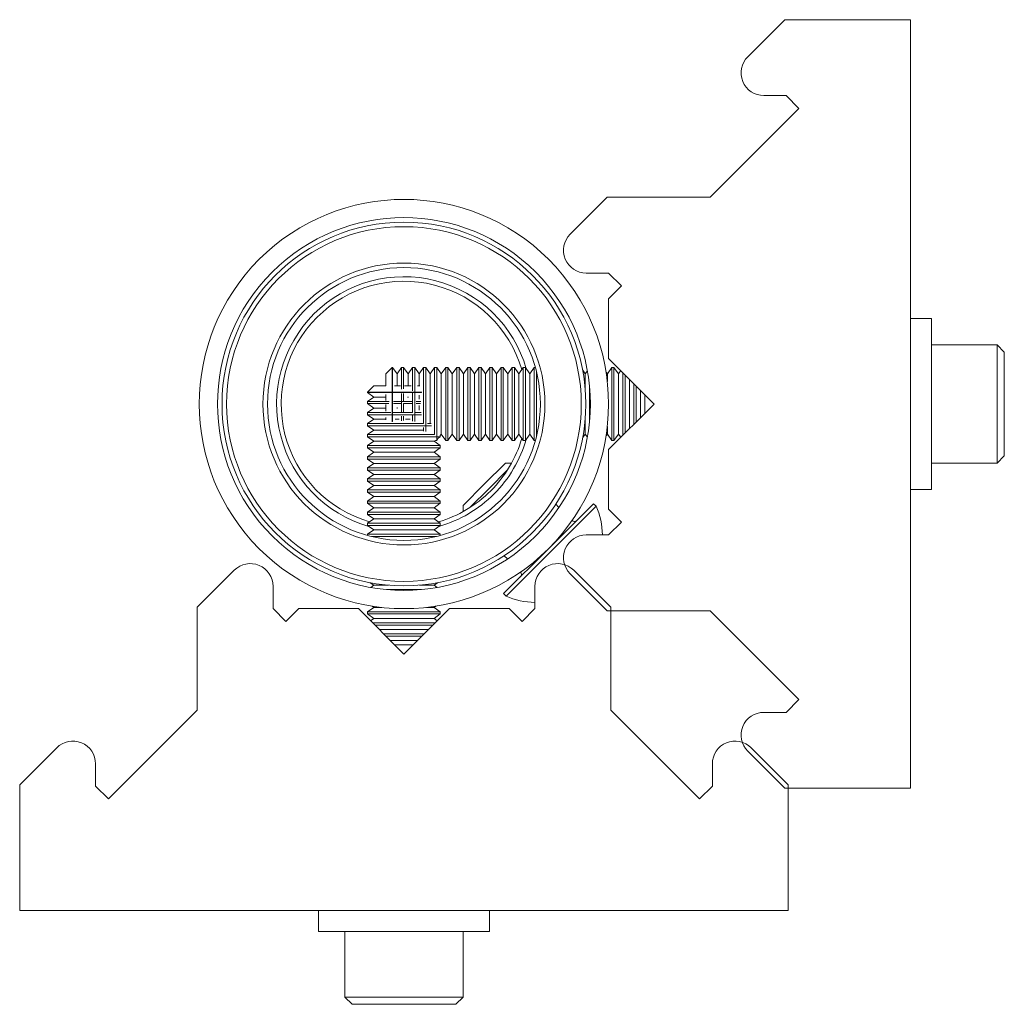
# Model space of a CAD drawing. Header units: millimetres. Extents: x -426 to -318, y -115 to -7.
import ezdxf

# ---------------------------------------------------------------- set-up
doc = ezdxf.new("R2010")
doc.units = ezdxf.units.MM

msp = doc.modelspace()

# ---------------------------------------------------------------- linework, layer by layer
at = {"color": 0, "linetype": 'Continuous', "lineweight": 0}
for p, q in [((-342.25, -7.17), (-346.33, -11.24)), ((-331.61, -7.17), (-342.25, -7.17)), ((-331.61, -7.17), (-328.41, -7.17)), ((-328.41, -91.68), (-328.41, -7.17)), ((-344.56, -15.51), (-342.11, -15.51)), ((-342.11, -15.51), (-340.69, -16.93)), ((-340.69, -16.93), (-350.45, -26.68)), ((-361.77, -26.68), (-365.84, -30.76)), ((-350.45, -26.68), (-361.77, -26.68)), ((-364.08, -35.03), (-361.63, -35.03)), ((-361.63, -35.03), (-360.21, -36.44)), ((-360.21, -36.44), (-361.63, -37.86)), ((-361.63, -37.86), (-361.63, -44.43)), ((-328.41, -40.03), (-326.11, -40.03)), ((-326.11, -50.71), (-326.11, -40.03)), ((-326.11, -42.93), (-318.91, -42.93)), ((-318.91, -55.93), (-318.91, -42.93)), ((-318.11, -43.73), (-318.91, -42.93)), ((-318.11, -55.13), (-318.11, -43.73)), ((-386.11, -46.12), (-385.42, -45.43)), ((-385.42, -51.38), (-385.42, -45.43)), ((-385.42, -45.43), (-385.38, -45.43)), ((-385.38, -48.11), (-385.38, -45.43)), ((-384.89, -46.12), (-385.38, -45.43)), ((-384.89, -46.12), (-384.41, -45.43)), ((-384.41, -47.79), (-384.41, -45.43)), ((-384.41, -45.43), (-384.16, -45.43)), ((-384.16, -47.77), (-384.16, -45.43)), ((-383.68, -46.12), (-384.16, -45.43)), ((-383.68, -46.12), (-383.19, -45.43)), ((-383.19, -47.97), (-383.19, -45.43)), ((-383.19, -45.43), (-382.94, -45.43)), ((-382.94, -48.08), (-382.94, -45.43)), ((-382.46, -46.12), (-382.94, -45.43)), ((-382.46, -46.12), (-381.97, -45.43)), ((-381.97, -49.43), (-381.97, -45.43)), ((-381.97, -45.43), (-381.72, -45.43)), ((-381.72, -49.43), (-381.72, -45.43)), ((-381.24, -46.12), (-381.72, -45.43)), ((-381.24, -46.12), (-380.76, -45.43)), ((-380.76, -49.43), (-380.76, -45.43)), ((-380.76, -45.43), (-380.51, -45.43)), ((-380.51, -49.43), (-380.51, -45.43)), ((-380.02, -46.12), (-380.51, -45.43)), ((-380.02, -46.12), (-379.54, -45.43)), ((-379.54, -49.43), (-379.54, -45.43)), ((-379.54, -45.43), (-379.29, -45.43)), ((-379.29, -49.43), (-379.29, -45.43)), ((-378.81, -46.12), (-379.29, -45.43)), ((-378.81, -46.12), (-378.32, -45.43)), ((-378.32, -49.43), (-378.32, -45.43)), ((-378.32, -45.43), (-378.07, -45.43)), ((-378.07, -49.43), (-378.07, -45.43)), ((-377.59, -46.12), (-378.07, -45.43)), ((-377.59, -46.12), (-377.1, -45.43)), ((-377.1, -49.43), (-377.1, -45.43)), ((-377.1, -45.43), (-376.85, -45.43)), ((-376.85, -49.43), (-376.85, -45.43)), ((-376.37, -46.12), (-376.85, -45.43)), ((-376.37, -46.12), (-375.89, -45.43)), ((-375.89, -49.43), (-375.89, -45.43)), ((-375.89, -45.43), (-375.64, -45.43)), ((-375.64, -49.43), (-375.64, -45.43)), ((-375.15, -46.12), (-375.64, -45.43)), ((-375.15, -46.12), (-374.67, -45.43)), ((-374.67, -49.43), (-374.67, -45.43)), ((-374.67, -45.43), (-374.42, -45.43)), ((-374.42, -49.43), (-374.42, -45.43)), ((-373.94, -46.12), (-374.42, -45.43)), ((-373.94, -46.12), (-373.45, -45.43)), ((-373.45, -49.43), (-373.45, -45.43)), ((-373.45, -45.43), (-373.2, -45.43)), ((-373.2, -49.43), (-373.2, -45.43)), ((-372.72, -46.12), (-373.2, -45.43)), ((-372.72, -46.12), (-372.24, -45.43)), ((-372.24, -49.43), (-372.24, -45.43)), ((-372.24, -45.43), (-371.98, -45.43)), ((-371.98, -49.43), (-371.98, -45.43)), ((-371.5, -46.12), (-371.98, -45.43)), ((-371.5, -46.12), (-371.02, -45.43)), ((-371.02, -49.43), (-371.02, -45.43)), ((-371.02, -45.43), (-370.77, -45.43)), ((-370.77, -49.43), (-370.77, -45.43)), ((-370.28, -46.12), (-370.77, -45.43)), ((-370.28, -46.12), (-369.8, -45.43)), ((-369.8, -49.43), (-369.8, -45.43)), ((-369.8, -45.43), (-369.67, -45.43)), ((-361.76, -46.12), (-361.28, -45.43)), ((-361.63, -44.43), (-356.63, -49.43)), ((-361.28, -49.43), (-361.28, -45.43)), ((-361.28, -45.43), (-361.03, -45.43)), ((-361.03, -49.43), (-361.03, -45.43)), ((-360.54, -46.12), (-361.03, -45.43)), ((-386.11, -47.44), (-386.11, -46.12)), ((-384.89, -47.44), (-384.89, -46.12)), ((-383.68, -47.44), (-383.68, -46.12)), ((-382.46, -47.44), (-382.46, -46.12)), ((-381.24, -49.43), (-381.24, -46.12)), ((-380.02, -49.43), (-380.02, -46.12)), ((-378.81, -49.43), (-378.81, -46.12)), ((-377.59, -49.43), (-377.59, -46.12)), ((-376.37, -49.43), (-376.37, -46.12)), ((-375.15, -49.43), (-375.15, -46.12)), ((-373.94, -49.43), (-373.94, -46.12)), ((-372.72, -49.43), (-372.72, -46.12)), ((-371.5, -49.43), (-371.5, -46.12)), ((-370.28, -49.43), (-370.28, -46.12)), ((-369.55, -49.43), (-369.55, -45.88)), ((-364.2, -46.12), (-364.47, -45.72)), ((-364.2, -46.12), (-363.95, -45.77)), ((-364.2, -47.73), (-364.2, -46.12)), ((-361.76, -46.12), (-361.9, -45.92)), ((-361.76, -46.95), (-361.76, -46.12)), ((-360.54, -46.12), (-360.29, -45.76)), ((-360.54, -49.43), (-360.54, -46.12)), ((-360.06, -49.43), (-360.06, -45.99)), ((-359.81, -49.43), (-359.81, -46.24)), ((-387.43, -47.44), (-388.13, -48.13)), ((-387.43, -47.44), (-386.11, -47.44)), ((-385.18, -47.44), (-384.52, -47.44)), ((-384.06, -47.44), (-383.35, -47.44)), ((-382.63, -47.44), (-382.37, -47.44)), ((-363.71, -49.43), (-363.71, -47.53)), ((-359.33, -49.43), (-359.33, -46.72)), ((-358.84, -49.43), (-358.84, -47.21)), ((-358.59, -49.43), (-358.59, -47.46)), ((-388.13, -48.13), (-382.6, -48.13)), ((-388.13, -48.13), (-388.13, -48.17)), ((-388.13, -48.17), (-387.82, -48.17)), ((-387.43, -48.66), (-388.13, -48.17)), ((-387.43, -48.66), (-388.13, -49.14)), ((-387.82, -48.17), (-385.44, -48.17)), ((-387.43, -48.66), (-387.18, -48.66)), ((-387.18, -48.66), (-386.11, -48.66)), ((-386.11, -49.03), (-386.11, -48.38)), ((-385.38, -48.17), (-382.6, -48.17)), ((-385.38, -49.43), (-385.38, -48.17)), ((-384.41, -49.43), (-384.41, -48.28)), ((-384.16, -49.13), (-384.16, -48.29)), ((-383.72, -48.66), (-383.64, -48.66)), ((-383.19, -49.43), (-383.19, -48.22)), ((-382.94, -49.43), (-382.94, -48.19)), ((-382.6, -48.13), (-382.17, -48.13)), ((-382.6, -48.17), (-382.18, -48.17)), ((-382.46, -48.91), (-382.46, -48.47)), ((-358.11, -49.43), (-358.11, -47.94)), ((-357.63, -49.43), (-357.63, -48.42)), ((-388.13, -49.14), (-387.82, -49.14)), ((-388.13, -49.14), (-388.13, -49.39)), ((-388.13, -49.39), (-387.82, -49.39)), ((-387.43, -49.88), (-388.13, -49.39)), ((-387.82, -49.14), (-385.76, -49.14)), ((-387.82, -49.39), (-385.78, -49.39)), ((-386.11, -50.2), (-386.11, -49.49)), ((-385.38, -51.37), (-385.38, -49.43)), ((-385.27, -49.14), (-383.25, -49.14)), ((-385.26, -49.39), (-384.42, -49.39)), ((-384.41, -50.3), (-384.41, -49.43)), ((-384.16, -49.39), (-383.26, -49.39)), ((-384.16, -49.43), (-384.16, -49.39)), ((-384.16, -50.29), (-384.16, -49.43)), ((-383.19, -50.36), (-383.19, -49.43)), ((-382.94, -51.36), (-382.94, -49.43)), ((-382.79, -49.14), (-382.6, -49.14)), ((-382.78, -49.39), (-382.6, -49.39)), ((-382.6, -49.14), (-382.28, -49.14)), ((-382.6, -49.39), (-382.29, -49.39)), ((-382.46, -50.11), (-382.46, -49.6)), ((-381.97, -51.58), (-381.97, -49.43)), ((-381.72, -52.47), (-381.72, -49.43)), ((-381.24, -51.49), (-381.24, -49.43)), ((-380.76, -52.79), (-380.76, -49.43)), ((-380.51, -53.43), (-380.51, -49.43)), ((-380.02, -52.73), (-380.02, -49.43)), ((-379.54, -53.43), (-379.54, -49.43)), ((-379.29, -53.43), (-379.29, -49.43)), ((-378.81, -52.73), (-378.81, -49.43)), ((-378.32, -53.43), (-378.32, -49.43)), ((-378.07, -53.43), (-378.07, -49.43)), ((-377.59, -52.73), (-377.59, -49.43)), ((-377.1, -53.43), (-377.1, -49.43)), ((-376.85, -53.43), (-376.85, -49.43)), ((-376.37, -52.73), (-376.37, -49.43)), ((-375.89, -53.43), (-375.89, -49.43)), ((-375.64, -53.43), (-375.64, -49.43)), ((-375.15, -52.73), (-375.15, -49.43)), ((-374.67, -53.43), (-374.67, -49.43)), ((-374.42, -53.43), (-374.42, -49.43)), ((-373.94, -52.73), (-373.94, -49.43)), ((-373.45, -53.43), (-373.45, -49.43)), ((-373.2, -53.43), (-373.2, -49.43)), ((-372.72, -52.73), (-372.72, -49.43)), ((-372.24, -53.43), (-372.24, -49.43)), ((-371.98, -53.43), (-371.98, -49.43)), ((-371.5, -52.73), (-371.5, -49.43)), ((-371.02, -53.43), (-371.02, -49.43)), ((-370.77, -53.43), (-370.77, -49.43)), ((-370.28, -52.73), (-370.28, -49.43)), ((-369.8, -53.43), (-369.8, -49.43)), ((-369.55, -52.97), (-369.55, -49.43)), ((-363.71, -51.32), (-363.71, -49.43)), ((-356.63, -49.43), (-361.63, -54.43)), ((-361.28, -53.43), (-361.28, -49.43)), ((-361.03, -53.43), (-361.03, -49.43)), ((-360.54, -52.73), (-360.54, -49.43)), ((-360.06, -52.86), (-360.06, -49.43)), ((-359.81, -52.61), (-359.81, -49.43)), ((-359.33, -52.13), (-359.33, -49.43)), ((-358.84, -51.64), (-358.84, -49.43)), ((-358.59, -51.39), (-358.59, -49.43)), ((-358.11, -50.91), (-358.11, -49.43)), ((-357.63, -50.43), (-357.63, -49.43)), ((-387.43, -49.88), (-388.13, -50.36)), ((-388.13, -50.36), (-387.82, -50.36)), ((-388.13, -50.36), (-388.13, -50.61)), ((-388.13, -50.61), (-387.82, -50.61)), ((-387.43, -51.09), (-388.13, -50.61)), ((-387.82, -50.36), (-385.58, -50.36)), ((-387.82, -50.61), (-385.47, -50.61)), ((-387.43, -49.88), (-387.18, -49.88)), ((-387.18, -49.88), (-386.11, -49.88)), ((-385.36, -50.61), (-382.6, -50.61)), ((-385.33, -50.36), (-383.19, -50.36)), ((-384.89, -49.91), (-384.89, -49.83)), ((-384.41, -51.27), (-384.41, -50.76)), ((-384.16, -51.26), (-384.16, -50.77)), ((-383.19, -51.33), (-383.19, -50.67)), ((-382.88, -50.36), (-382.6, -50.36)), ((-382.6, -50.36), (-382.23, -50.36)), ((-382.6, -50.61), (-382.19, -50.61)), ((-326.11, -58.83), (-326.11, -50.71)), ((-387.43, -51.09), (-388.13, -51.58)), ((-388.13, -51.58), (-387.82, -51.58)), ((-388.13, -51.58), (-388.13, -51.83)), ((-388.13, -51.83), (-387.82, -51.83)), ((-387.43, -52.31), (-388.13, -51.83)), ((-387.82, -51.58), (-382.6, -51.58)), ((-387.82, -51.83), (-382.6, -51.83)), ((-387.43, -51.09), (-387.18, -51.09)), ((-387.18, -51.09), (-386.11, -51.09)), ((-386.11, -51.18), (-386.11, -50.92)), ((-385.08, -51.09), (-384.64, -51.09)), ((-383.95, -51.09), (-383.44, -51.09)), ((-382.6, -51.58), (-381.97, -51.58)), ((-382.6, -51.83), (-381.08, -51.83)), ((-381.54, -51.58), (-381.15, -51.58)), ((-364.2, -52.73), (-364.2, -51.12)), ((-361.76, -52.73), (-361.76, -51.9)), ((-387.43, -52.31), (-388.13, -52.79)), ((-388.13, -52.79), (-387.82, -52.79)), ((-388.13, -52.79), (-388.13, -53.04)), ((-388.13, -53.04), (-387.82, -53.04)), ((-387.43, -53.53), (-388.13, -53.04)), ((-387.82, -52.79), (-382.6, -52.79)), ((-387.82, -53.04), (-382.6, -53.04)), ((-387.43, -52.31), (-387.18, -52.31)), ((-387.18, -52.31), (-382.06, -52.31)), ((-382.6, -52.79), (-380.76, -52.79)), ((-382.6, -53.04), (-380.13, -53.04)), ((-381.97, -52.4), (-381.97, -52.02)), ((-380.35, -53.2), (-380.13, -53.04)), ((-380.02, -52.73), (-380.13, -52.88)), ((-380.13, -52.88), (-380.13, -53.04)), ((-380.02, -52.73), (-379.54, -53.43)), ((-378.81, -52.73), (-379.29, -53.43)), ((-378.81, -52.73), (-378.32, -53.43)), ((-377.59, -52.73), (-378.07, -53.43)), ((-377.59, -52.73), (-377.1, -53.43)), ((-376.37, -52.73), (-376.85, -53.43)), ((-376.37, -52.73), (-375.89, -53.43)), ((-375.15, -52.73), (-375.64, -53.43)), ((-375.15, -52.73), (-374.67, -53.43)), ((-373.94, -52.73), (-374.42, -53.43)), ((-373.94, -52.73), (-373.45, -53.43)), ((-372.72, -52.73), (-373.2, -53.43)), ((-372.72, -52.73), (-372.24, -53.43)), ((-371.5, -52.73), (-371.98, -53.43)), ((-371.5, -52.73), (-371.02, -53.43)), ((-370.28, -52.73), (-370.77, -53.43)), ((-370.28, -52.73), (-369.8, -53.43)), ((-364.2, -52.73), (-364.47, -53.13)), ((-364.2, -52.73), (-363.95, -53.08)), ((-361.76, -52.73), (-361.9, -52.93)), ((-361.76, -52.73), (-361.28, -53.43)), ((-360.54, -52.73), (-361.03, -53.43)), ((-360.54, -52.73), (-360.29, -53.09)), ((-387.43, -53.53), (-388.13, -54.01)), ((-388.13, -54.01), (-387.82, -54.01)), ((-388.13, -54.01), (-388.13, -54.26)), ((-387.82, -54.01), (-382.6, -54.01)), ((-387.43, -53.53), (-387.18, -53.53)), ((-387.18, -53.53), (-380.82, -53.53)), ((-382.6, -54.01), (-380.13, -54.01)), ((-380.82, -53.53), (-380.67, -53.43)), ((-380.82, -53.53), (-380.13, -54.01)), ((-380.67, -53.43), (-380.51, -53.43)), ((-380.35, -53.2), (-380.51, -53.43)), ((-380.13, -54.01), (-380.13, -54.26)), ((-379.54, -53.43), (-379.29, -53.43)), ((-378.32, -53.43), (-378.07, -53.43)), ((-377.1, -53.43), (-376.85, -53.43)), ((-375.89, -53.43), (-375.64, -53.43)), ((-374.67, -53.43), (-374.42, -53.43)), ((-373.45, -53.43), (-373.2, -53.43)), ((-372.24, -53.43), (-371.98, -53.43)), ((-371.02, -53.43), (-370.77, -53.43)), ((-369.8, -53.43), (-369.67, -53.43)), ((-361.28, -53.43), (-361.03, -53.43)), ((-388.13, -54.26), (-387.82, -54.26)), ((-387.43, -54.74), (-388.13, -54.26)), ((-387.43, -54.74), (-388.13, -55.23)), ((-387.82, -54.26), (-382.6, -54.26)), ((-387.43, -54.74), (-387.18, -54.74)), ((-387.18, -54.74), (-380.82, -54.74)), ((-382.6, -54.26), (-380.13, -54.26)), ((-380.82, -54.74), (-380.13, -54.26)), ((-380.82, -54.74), (-380.13, -55.23)), ((-361.63, -54.43), (-361.63, -60.99)), ((-318.11, -55.13), (-318.91, -55.93)), ((-388.13, -55.23), (-387.82, -55.23)), ((-388.13, -55.23), (-388.13, -55.48)), ((-388.13, -55.48), (-387.82, -55.48)), ((-387.43, -55.96), (-388.13, -55.48)), ((-387.43, -55.96), (-388.13, -56.45)), ((-387.82, -55.23), (-382.6, -55.23)), ((-387.82, -55.48), (-382.6, -55.48)), ((-387.43, -55.96), (-387.18, -55.96)), ((-387.18, -55.96), (-380.82, -55.96)), ((-382.6, -55.23), (-380.13, -55.23)), ((-382.6, -55.48), (-380.13, -55.48)), ((-380.82, -55.96), (-380.13, -55.48)), ((-380.82, -55.96), (-380.13, -56.45)), ((-380.13, -55.23), (-380.13, -55.48)), ((-375.29, -58.26), (-372.95, -55.92)), ((-372.95, -55.92), (-372.29, -55.92)), ((-326.11, -55.93), (-318.91, -55.93)), ((-388.13, -56.45), (-387.82, -56.45)), ((-388.13, -56.45), (-388.13, -56.7)), ((-388.13, -56.7), (-387.82, -56.7)), ((-387.43, -57.18), (-388.13, -56.7)), ((-387.43, -57.18), (-388.13, -57.66)), ((-387.82, -56.45), (-382.6, -56.45)), ((-387.82, -56.7), (-382.6, -56.7)), ((-387.43, -57.18), (-387.18, -57.18)), ((-387.18, -57.18), (-380.82, -57.18)), ((-382.6, -56.45), (-380.13, -56.45)), ((-382.6, -56.7), (-380.13, -56.7)), ((-380.82, -57.18), (-380.13, -56.7)), ((-380.82, -57.18), (-380.13, -57.66)), ((-380.13, -56.45), (-380.13, -56.7)), ((-374.8, -58.75), (-372.77, -56.72)), ((-388.13, -57.66), (-387.82, -57.66)), ((-388.13, -57.66), (-388.13, -57.91)), ((-388.13, -57.91), (-387.82, -57.91)), ((-387.43, -58.4), (-388.13, -57.91)), ((-387.43, -58.4), (-388.13, -58.88)), ((-387.82, -57.66), (-382.6, -57.66)), ((-387.82, -57.91), (-382.6, -57.91)), ((-387.43, -58.4), (-387.18, -58.4)), ((-387.18, -58.4), (-380.82, -58.4)), ((-382.6, -57.66), (-380.13, -57.66)), ((-382.6, -57.91), (-380.13, -57.91)), ((-380.82, -58.4), (-380.13, -57.91)), ((-380.82, -58.4), (-380.13, -58.88)), ((-380.13, -57.66), (-380.13, -57.91)), ((-377.63, -60.6), (-375.29, -58.26)), ((-388.13, -58.88), (-387.82, -58.88)), ((-388.13, -58.88), (-388.13, -59.13)), ((-388.13, -59.13), (-387.82, -59.13)), ((-387.43, -59.61), (-388.13, -59.13)), ((-387.82, -58.88), (-382.6, -58.88)), ((-387.82, -59.13), (-382.6, -59.13)), ((-382.6, -58.88), (-380.13, -58.88)), ((-382.6, -59.13), (-380.13, -59.13)), ((-380.82, -59.61), (-380.13, -59.13)), ((-380.13, -58.88), (-380.13, -59.13)), ((-376.83, -60.78), (-374.8, -58.75)), ((-328.41, -58.83), (-326.11, -58.83)), ((-387.43, -59.61), (-388.13, -60.1)), ((-388.13, -60.1), (-387.82, -60.1)), ((-388.13, -60.1), (-388.13, -60.35)), ((-388.13, -60.35), (-387.82, -60.35)), ((-387.43, -60.83), (-388.13, -60.35)), ((-387.82, -60.1), (-382.6, -60.1)), ((-387.82, -60.35), (-382.6, -60.35)), ((-387.43, -59.61), (-387.18, -59.61)), ((-387.18, -59.61), (-380.82, -59.61)), ((-382.6, -60.1), (-380.13, -60.1)), ((-382.6, -60.35), (-380.13, -60.35)), ((-380.82, -59.61), (-380.13, -60.1)), ((-380.82, -60.83), (-380.13, -60.35)), ((-380.13, -60.1), (-380.13, -60.35)), ((-377.63, -60.6), (-377.63, -61.26)), ((-368.22, -65.34), (-363.27, -60.39)), ((-367.44, -60.45), (-367.08, -60.81)), ((-363.27, -60.39), (-363, -60.65)), ((-387.43, -60.83), (-388.13, -61.32)), ((-388.13, -61.32), (-387.82, -61.32)), ((-388.13, -61.32), (-388.13, -61.57)), ((-388.13, -61.57), (-387.82, -61.57)), ((-387.43, -62.05), (-388.13, -61.57)), ((-387.82, -61.32), (-382.6, -61.32)), ((-387.82, -61.57), (-382.6, -61.57)), ((-387.43, -60.83), (-387.18, -60.83)), ((-387.18, -60.83), (-380.82, -60.83)), ((-382.6, -61.32), (-380.13, -61.32)), ((-382.6, -61.57), (-380.13, -61.57)), ((-380.82, -60.83), (-380.13, -61.32)), ((-380.82, -62.05), (-380.13, -61.57)), ((-380.13, -61.32), (-380.13, -61.57)), ((-367.95, -65.6), (-363, -60.65)), ((-361.63, -60.99), (-360.21, -62.41)), ((-387.43, -62.05), (-388.13, -62.53)), ((-388.13, -62.53), (-387.82, -62.53)), ((-388.13, -62.53), (-388.13, -62.78)), ((-388.13, -62.78), (-387.82, -62.78)), ((-387.43, -63.27), (-388.13, -62.78)), ((-387.82, -62.53), (-382.6, -62.53)), ((-387.82, -62.78), (-382.6, -62.78)), ((-387.43, -62.05), (-387.18, -62.05)), ((-387.18, -62.05), (-380.82, -62.05)), ((-382.6, -62.53), (-380.13, -62.53)), ((-382.6, -62.78), (-380.13, -62.78)), ((-380.82, -62.05), (-380.13, -62.53)), ((-380.82, -63.27), (-380.13, -62.78)), ((-380.13, -62.53), (-380.13, -62.78)), ((-360.21, -62.41), (-361.63, -63.82)), ((-387.43, -63.27), (-388.13, -63.75)), ((-388.13, -63.75), (-387.82, -63.75)), ((-388.13, -63.75), (-388.13, -63.88)), ((-387.82, -63.75), (-382.6, -63.75)), ((-387.43, -63.27), (-387.18, -63.27)), ((-387.18, -63.27), (-380.82, -63.27)), ((-382.6, -63.75), (-380.13, -63.75)), ((-380.82, -63.27), (-380.13, -63.75)), ((-380.13, -63.75), (-380.13, -63.88)), ((-361.63, -63.82), (-364.08, -63.82)), ((-387.67, -64), (-382.6, -64)), ((-382.6, -64), (-380.58, -64)), ((-373.17, -70.28), (-368.22, -65.34)), ((-372.9, -70.55), (-367.95, -65.6)), ((-373.1, -66.11), (-372.74, -66.47)), ((-402.79, -67.71), (-406.87, -71.78)), ((-365.84, -68.09), (-361.77, -72.17)), ((-361.39, -71.78), (-365.46, -67.71)), ((-387.43, -69.35), (-387.83, -69.08)), ((-380.82, -69.35), (-380.42, -69.08)), ((-398.52, -71.93), (-398.52, -69.48)), ((-387.43, -69.35), (-387.78, -69.6)), ((-387.43, -69.35), (-387.18, -69.35)), ((-387.18, -69.35), (-385.82, -69.35)), ((-386.02, -69.84), (-382.6, -69.84)), ((-382.6, -69.84), (-382.23, -69.84)), ((-382.43, -69.35), (-380.82, -69.35)), ((-380.82, -69.35), (-380.47, -69.6)), ((-373.17, -70.28), (-372.9, -70.55)), ((-369.73, -69.48), (-369.73, -71.93)), ((-406.87, -71.78), (-406.87, -83.1)), ((-397.11, -73.34), (-398.52, -71.93)), ((-395.69, -71.93), (-397.11, -73.34)), ((-389.13, -71.93), (-395.69, -71.93)), ((-384.13, -76.93), (-389.13, -71.93)), ((-387.43, -71.79), (-388.13, -72.27)), ((-388.13, -72.27), (-387.82, -72.27)), ((-388.13, -72.27), (-388.13, -72.52)), ((-388.13, -72.52), (-387.82, -72.52)), ((-387.43, -73.01), (-388.13, -72.52)), ((-387.82, -72.27), (-382.6, -72.27)), ((-387.82, -72.52), (-382.6, -72.52)), ((-387.43, -71.79), (-387.63, -71.65)), ((-387.43, -71.79), (-387.18, -71.79)), ((-387.18, -71.79), (-386.6, -71.79)), ((-379.13, -71.93), (-384.13, -76.93)), ((-382.6, -72.27), (-380.13, -72.27)), ((-382.6, -72.52), (-380.13, -72.52)), ((-381.65, -71.79), (-380.82, -71.79)), ((-380.82, -71.79), (-380.62, -71.65)), ((-380.82, -71.79), (-380.13, -72.27)), ((-380.82, -73.01), (-380.13, -72.52)), ((-380.13, -72.27), (-380.13, -72.52)), ((-372.56, -71.93), (-379.13, -71.93)), ((-371.14, -73.34), (-372.56, -71.93)), ((-369.73, -71.93), (-371.14, -73.34)), ((-361.77, -72.17), (-350.45, -72.17)), ((-361.39, -83.1), (-361.39, -71.78)), ((-350.45, -72.17), (-340.69, -81.92)), ((-387.43, -73.01), (-387.79, -73.26)), ((-387.56, -73.49), (-382.6, -73.49)), ((-387.43, -73.01), (-387.18, -73.01)), ((-387.18, -73.01), (-380.82, -73.01)), ((-382.6, -73.49), (-380.69, -73.49)), ((-380.82, -73.01), (-380.46, -73.26)), ((-387.31, -73.74), (-382.6, -73.74)), ((-386.83, -74.22), (-381.42, -74.22)), ((-386.34, -74.71), (-382.6, -74.71)), ((-382.6, -73.74), (-380.94, -73.74)), ((-382.6, -74.71), (-381.91, -74.71)), ((-386.09, -74.96), (-382.6, -74.96)), ((-385.61, -75.44), (-382.64, -75.44)), ((-382.6, -74.96), (-382.16, -74.96)), ((-385.13, -75.92), (-383.12, -75.92)), ((-340.69, -81.92), (-342.11, -83.34)), ((-406.87, -83.1), (-416.62, -92.86)), ((-351.63, -92.86), (-361.39, -83.1)), ((-342.11, -83.34), (-344.56, -83.34)), ((-422.31, -87.22), (-426.38, -91.3)), ((-346.33, -87.61), (-342.25, -91.68)), ((-341.87, -91.3), (-345.95, -87.22)), ((-418.04, -91.44), (-418.04, -88.99)), ((-350.21, -88.99), (-350.21, -91.44)), ((-426.38, -91.3), (-426.38, -101.94)), ((-416.62, -92.86), (-418.04, -91.44)), ((-350.21, -91.44), (-351.63, -92.86)), ((-342.25, -91.68), (-331.61, -91.68)), ((-341.87, -101.94), (-341.87, -91.3)), ((-328.41, -91.68), (-331.61, -91.68)), ((-426.38, -105.14), (-426.38, -101.94)), ((-341.87, -101.94), (-341.87, -105.14)), ((-426.38, -105.14), (-341.87, -105.14)), ((-393.53, -105.14), (-393.53, -107.44)), ((-374.73, -105.14), (-374.73, -107.44)), ((-393.53, -107.44), (-385.41, -107.44)), ((-390.63, -107.44), (-390.63, -114.64)), ((-385.41, -107.44), (-374.73, -107.44)), ((-377.63, -107.44), (-377.63, -114.64)), ((-390.63, -114.64), (-381.65, -114.64)), ((-389.83, -115.44), (-390.63, -114.64)), ((-381.65, -114.64), (-377.63, -114.64)), ((-378.43, -115.44), (-377.63, -114.64)), ((-389.83, -115.44), (-381.95, -115.44)), ((-381.95, -115.44), (-378.43, -115.44))]:
    msp.add_line(p, q, dxfattribs=at)
for centre, radius, start, end in [((-344.56, -13.01), 2.5, 135, 270), ((-384.13, -49.43), 19.5, 0, 180), ((-364.08, -32.53), 2.5, 135, 270), ((-384.13, -49.43), 15, 0, 180), ((-384.13, -49.43), 13.5, 16.2891, 135), ((-384.13, -49.43), 13.5, 135, 253.7109), ((-384.13, -49.43), 19.5, 180, 0), ((-384.13, -49.43), 15, 180, 0), ((-384.13, -49.43), 13.5, 315, 343.7109), ((-384.13, -49.43), 13.5, 286.2891, 315), ((-364.08, -66.32), 2.5, 90, 225), ((-401.02, -69.48), 2.5, 0, 135), ((-367.23, -69.48), 2.5, 45, 180), ((-369.76, -63.79), 7.45, 245.0947, 270.2199), ((-344.56, -85.84), 2.5, 90, 225), ((-420.54, -88.99), 2.5, 0, 135), ((-347.71, -88.99), 2.5, 45, 180)]:
    msp.add_arc(centre, radius, start, end, dxfattribs=at)
at = {"color": 0, "linetype": 'Continuous', "lineweight": 0, "extrusion": (0, 0, -1)}
for centre, radius, start, end in [((384.13, -49.43), 22.5, 315, 135), ((384.13, -49.43), 20.5, 315, 135), ((384.13, -49.43), 20, 0, 180), ((384.13, -49.43), 22.5, 135, 315), ((384.13, -49.43), 15.5, 0, 180), ((384.13, -49.43), 14, 45, 164.0094), ((384.13, -49.43), 20.5, 135, 315), ((384.13, -49.43), 14, 285.9906, 45), ((384.13, -49.43), 20, 180, 0), ((384.13, -49.43), 15.5, 180, 0), ((384.13, -49.43), 14, 195.9906, 225), ((384.13, -49.43), 14, 225, 254.0094), ((369.76, -63.79), 7.45, 155.0947, 180.2199), ((365.39, -61.94), 0.4, 225, 309.0873), ((371.61, -68.16), 0.4, 140.9127, 225)]:
    msp.add_arc(centre, radius, start, end, dxfattribs=at)

doc.saveas('drawing.dxf')
